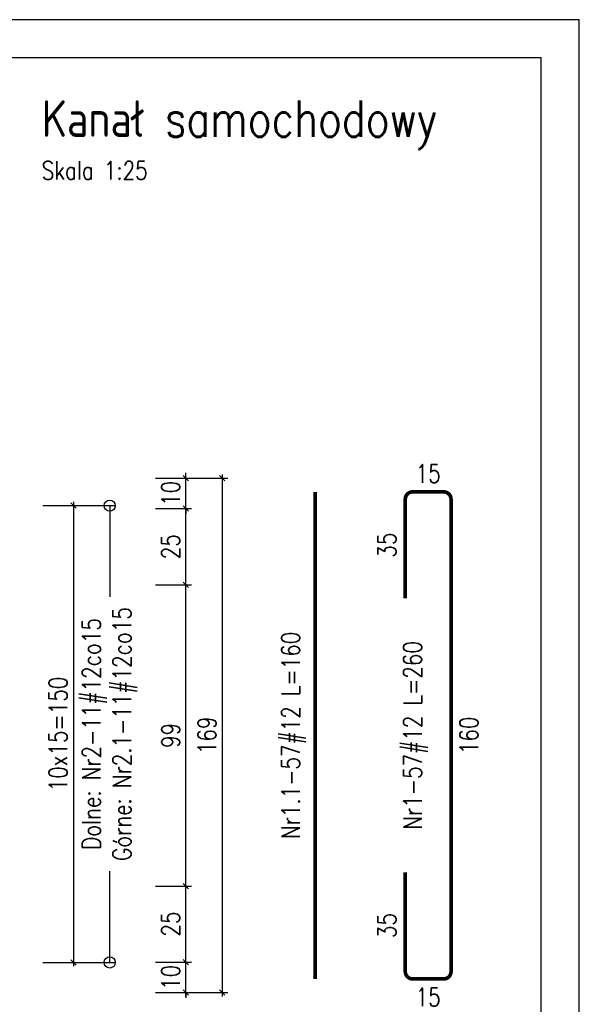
# Model space of a CAD drawing. Header units: millimetres. Extents: x 1283012 to 1317293, y -98285 to -69720.
# Tile 23 of 24: x 1300051 to 1301887, y -72953 to -69720. Entities that reach past the tile are written whole.
import ezdxf

# ---------------------------------------------------------------- set-up
doc = ezdxf.new("R2010")
doc.units = ezdxf.units.MM
doc.header["$LTSCALE"] = 250
for name, color, linetype in [('111 - opisy TXT3', 2, 'Continuous'), ('2 - linie odniesienia opisy', 8, 'Continuous'), ('8 - zbrojenie', 8, 'Continuous')]:
    doc.layers.add(name, color=color, linetype=linetype)
doc.styles.add('TXT2', font='simplex.shx', dxfattribs={"width": 0.8, "height": 60})
doc.dimstyles.new('R1 - centymetry', dxfattribs={"dimtxt": 60, "dimasz": 17.5, "dimexe": 18.75, "dimexo": 18.75, "dimgap": 20, "dimtad": 1, "dimdec": 1, "dimlfac": 0.1, "dimrnd": 0.5, "dimdsep": 46, "dimtxsty": 'TXT2', "dimblk1": 'OBLIQUE', "dimblk2": 'OBLIQUE', "dimsah": 1, "dimcen": -0.75, "dimdle": 12.5, "dimclrt": 4, "dimadec": 0, "dimazin": 0, "dimtfac": 0.75, "dimtdec": 1, "dimtix": 1, "dimtmove": 2, "dimatfit": 3, "dimldrblk": 'OBLIQUE', "dimfxl": 100, "dimfxlon": 1, "dimtvp": 0.75, "dimtolj": 1, "dimtzin": 0, "dimarcsym": 0})
doc.dimstyles.new('wym plyta', dxfattribs={"dimscale": 0.5, "dimtxt": 60, "dimasz": 1, "dimexe": 37.5, "dimexo": 37.5, "dimgap": 20, "dimtad": 1, "dimdec": 0, "dimlfac": 0.1, "dimzin": 0, "dimdsep": 46, "dimtxsty": 'TXT2', "dimblk": 'wym plyta', "dimcen": -1.5, "dimdle": 25, "dimclrt": 4, "dimadec": 0, "dimazin": 0, "dimtfac": 0.75, "dimtdec": 0, "dimtix": 1, "dimtmove": 2, "dimatfit": 3, "dimldrblk": 'wym plyta', "dimfxl": 200, "dimfxlon": 1, "dimtvp": 0.75, "dimtolj": 1, "dimtzin": 0, "dimarcsym": 0})
doc.dimstyles.new('wym zbr', dxfattribs={"dimtxt": 60, "dimasz": 35, "dimexe": 37.5, "dimexo": 37.5, "dimgap": 30, "dimtad": 0, "dimdec": 0, "dimlfac": 0.1, "dimzin": 0, "dimdsep": 46, "dimtxsty": 'TXT2', "dimblk1": 'OBLIQUE', "dimblk2": 'OBLIQUE', "dimsah": 1, "dimcen": -1.5, "dimdle": 25, "dimse1": 1, "dimse2": 1, "dimsd1": 1, "dimsd2": 1, "dimclrt": 4, "dimadec": 0, "dimazin": 0, "dimtfac": 0.75, "dimtdec": 0, "dimtix": 1, "dimtmove": 2, "dimatfit": 3, "dimldrblk": 'OBLIQUE', "dimfxl": 200, "dimfxlon": 1, "dimtvp": 0.75, "dimtolj": 1, "dimtzin": 0, "dimarcsym": 0})

# ---------------------------------------------------------------- blocks, each defined once
blk = doc.blocks.new('*D17')
at = {"layer": 'Defpoints', "color": 0, "transparency": 16777216}
for p in [(1301020.3, -71270.1), (1301020.3, -71270.1), (1301020.3, -72869.2)]:
    blk.add_point(p, dxfattribs=at)
at = {"layer": '2 - linie odniesienia opisy', "color": 4, "transparency": 16777216, "insert": (1300950.3, -72069.7), "char_height": 60, "attachment_point": 5, "rotation": 90, "style": 'TXT2'}
blk.add_mtext('\\A1;{\\A1;Nr1.1-57#12 L=}160', dxfattribs=at)
blk = doc.blocks.new('_OBLIQUE')
at = {"color": 0, "linetype": 'ByBlock'}
blk.add_line((-0.5, -0.5), (0.5, 0.5), dxfattribs=at)
blk = doc.blocks.new('*D18')
at = {"layer": 'Defpoints', "color": 0, "transparency": 16777216}
for p in [(1301316.5, -72519.2), (1301316.5, -72869.2), (1301340.5, -72869.2)]:
    blk.add_point(p, dxfattribs=at)
at = {"layer": '2 - linie odniesienia opisy', "color": 4, "transparency": 16777216, "insert": (1301256.5, -72694.2), "char_height": 60, "attachment_point": 5, "rotation": 90, "style": 'TXT2'}
blk.add_mtext('\\A1;35', dxfattribs=at)
blk = doc.blocks.new('*D19')
at = {"layer": 'Defpoints', "color": 0, "transparency": 16777216}
for p in [(1301316.5, -71270.1), (1301340.5, -71270.1), (1301316.5, -71620.1)]:
    blk.add_point(p, dxfattribs=at)
at = {"layer": '2 - linie odniesienia opisy', "color": 4, "transparency": 16777216, "insert": (1301256.5, -71445.1), "char_height": 60, "attachment_point": 5, "rotation": 90, "style": 'TXT2'}
blk.add_mtext('\\A1;35', dxfattribs=at)
blk = doc.blocks.new('*D20')
at = {"layer": 'Defpoints', "color": 0, "transparency": 16777216}
for p in [(1301316.5, -72845.2), (1301466.5, -72845.2), (1301466.5, -72989)]:
    blk.add_point(p, dxfattribs=at)
at = {"layer": '2 - linie odniesienia opisy', "color": 4, "transparency": 16777216, "insert": (1301391.5, -72929), "char_height": 60, "attachment_point": 5, "style": 'TXT2'}
blk.add_mtext('\\A1;15', dxfattribs=at)
blk = doc.blocks.new('*D21')
at = {"layer": 'Defpoints', "color": 0, "transparency": 16777216}
for p in [(1301466.5, -71270.1), (1301316.5, -71294.1), (1301466.5, -71294.1)]:
    blk.add_point(p, dxfattribs=at)
at = {"layer": '2 - linie odniesienia opisy', "color": 4, "transparency": 16777216, "insert": (1301391.5, -71210.1), "char_height": 60, "attachment_point": 5, "style": 'TXT2'}
blk.add_mtext('\\A1;15', dxfattribs=at)
blk = doc.blocks.new('*D22')
at = {"layer": 'Defpoints', "color": 0, "transparency": 16777216}
for p in [(1301442.5, -71270.1), (1301585.2, -71270.1), (1301442.5, -72869.2)]:
    blk.add_point(p, dxfattribs=at)
at = {"layer": '2 - linie odniesienia opisy', "color": 4, "transparency": 16777216, "insert": (1301525.2, -72069.7), "char_height": 60, "attachment_point": 5, "rotation": 90, "style": 'TXT2'}
blk.add_mtext('\\A1;160', dxfattribs=at)
blk = doc.blocks.new('*D23')
at = {"layer": 'Defpoints', "color": 0, "transparency": 16777216}
for p in [(1301391.5, -71270.1), (1301391.5, -72869.2), (1301420.2, -72869.2)]:
    blk.add_point(p, dxfattribs=at)
at = {"layer": '2 - linie odniesienia opisy', "color": 4, "transparency": 16777216, "insert": (1301350.2, -72069.7), "char_height": 60, "attachment_point": 5, "rotation": 90, "style": 'TXT2'}
blk.add_mtext('\\A1;{\\A1;Nr1-57#12 L=}260', dxfattribs=at)
blk = doc.blocks.new('wym plyta')
at = {"layer": '8 - zbrojenie'}
blk.add_circle((0, 0), 36.6, dxfattribs=at)
blk = doc.blocks.new('*D26')
at = {"layer": '8 - zbrojenie', "color": 0, "lineweight": -2, "transparency": 16777216}
for p, q in [((1300246.6, -71315.2), (1300365.4, -71315.2)), ((1300346.6, -71315.7), (1300346.6, -71615.2)), ((1300346.6, -72814.7), (1300346.6, -72515.2)), ((1300246.6, -72815.2), (1300365.4, -72815.2))]:
    blk.add_line(p, q, dxfattribs=at)
at = {"layer": 'Defpoints', "color": 0, "transparency": 16777216}
for p in [(1299768.1, -71315.2), (1299768.1, -72815.2), (1300346.6, -72815.2)]:
    blk.add_point(p, dxfattribs=at)
at = {"layer": '8 - zbrojenie', "color": 0, "lineweight": -2, "transparency": 16777216, "xscale": 0.5, "yscale": 0.5, "zscale": 0.5}
for p, rotation in [((1300346.6, -71315.2), 90.00000000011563), ((1300346.6, -72815.2), 270.0000000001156)]:
    blk.add_blockref('wym plyta', p, dxfattribs=dict(at, rotation=rotation))
at = {"layer": '8 - zbrojenie', "color": 4, "transparency": 16777216, "insert": (1300346.6, -72065.2), "char_height": 60, "attachment_point": 5, "rotation": 90, "style": 'TXT2'}
blk.add_mtext('\\A1;Dolne: Nr2-11#12co15\\PGórne: Nr2.1-11#12co15', dxfattribs=at)
blk = doc.blocks.new('*D27')
at = {"layer": '2 - linie odniesienia opisy', "color": 0, "lineweight": -2, "transparency": 16777216}
for p, q in [((1300127.3, -71315.2), (1300246.1, -71315.2)), ((1300227.3, -71302.7), (1300227.3, -72827.7)), ((1300127.3, -72815.2), (1300246.1, -72815.2))]:
    blk.add_line(p, q, dxfattribs=at)
at = {"layer": 'Defpoints', "color": 0, "transparency": 16777216}
for p in [(1299768.1, -71315.2), (1299768.1, -72815.2), (1300227.3, -72815.2)]:
    blk.add_point(p, dxfattribs=at)
at = {"layer": '2 - linie odniesienia opisy', "color": 0, "lineweight": -2, "transparency": 16777216, "xscale": 17.5, "yscale": 17.5, "zscale": 17.5}
for p, rotation in [((1300227.3, -71315.2), 90.00000000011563), ((1300227.3, -72815.2), 270.0000000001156)]:
    blk.add_blockref('_OBLIQUE', p, dxfattribs=dict(at, rotation=rotation))
at = {"layer": '2 - linie odniesienia opisy', "color": 4, "transparency": 16777216, "insert": (1300177.3, -72065.2), "char_height": 60, "attachment_point": 5, "rotation": 90, "style": 'TXT2'}
blk.add_mtext('\\A1;10x15={\\A1;150}', dxfattribs=at)
blk = doc.blocks.new('*D152')
at = {"layer": '2 - linie odniesienia opisy', "color": 0, "lineweight": -2, "transparency": 16777216}
for p, q in [((1300596.5, -72814.2), (1300596.5, -72796.7)), ((1300596.5, -72926.7), (1300596.5, -72801.7)), ((1300496.5, -72814.2), (1300615.3, -72814.2)), ((1300496.5, -72914.2), (1300615.3, -72914.2)), ((1300596.5, -72914.2), (1300596.5, -72931.7))]:
    blk.add_line(p, q, dxfattribs=at)
at = {"layer": 'Defpoints', "color": 0, "transparency": 16777216}
for p in [(1299581.8, -72814.2), (1300596.5, -72814.2), (1299831.8, -72914.2)]:
    blk.add_point(p, dxfattribs=at)
at = {"layer": '2 - linie odniesienia opisy', "color": 0, "lineweight": -2, "transparency": 16777216, "xscale": 17.5, "yscale": 17.5, "zscale": 17.5}
for p, rotation in [((1300596.5, -72814.2), 270), ((1300596.5, -72914.2), 90)]:
    blk.add_blockref('_OBLIQUE', p, dxfattribs=dict(at, rotation=rotation))
at = {"layer": '2 - linie odniesienia opisy', "color": 4, "transparency": 16777216, "insert": (1300546.5, -72864.2), "char_height": 60, "attachment_point": 5, "rotation": 90, "style": 'TXT2'}
blk.add_mtext('\\A1;10', dxfattribs=at)
blk = doc.blocks.new('*D153')
at = {"layer": '2 - linie odniesienia opisy', "color": 0, "lineweight": -2, "transparency": 16777216}
for p, q in [((1300496.5, -72564.2), (1300615.3, -72564.2)), ((1300596.5, -72826.7), (1300596.5, -72551.7)), ((1300496.5, -72814.2), (1300615.3, -72814.2))]:
    blk.add_line(p, q, dxfattribs=at)
at = {"layer": 'Defpoints', "color": 0, "transparency": 16777216}
for p in [(1299581.8, -72564.2), (1300596.5, -72564.2), (1299581.8, -72814.2)]:
    blk.add_point(p, dxfattribs=at)
at = {"layer": '2 - linie odniesienia opisy', "color": 0, "lineweight": -2, "transparency": 16777216, "xscale": 17.5, "yscale": 17.5, "zscale": 17.5}
for p, rotation in [((1300596.5, -72564.2), 90), ((1300596.5, -72814.2), 270)]:
    blk.add_blockref('_OBLIQUE', p, dxfattribs=dict(at, rotation=rotation))
at = {"layer": '2 - linie odniesienia opisy', "color": 4, "transparency": 16777216, "insert": (1300546.5, -72689.2), "char_height": 60, "attachment_point": 5, "rotation": 90, "style": 'TXT2'}
blk.add_mtext('\\A1;25', dxfattribs=at)
blk = doc.blocks.new('*D154')
at = {"layer": '2 - linie odniesienia opisy', "color": 0, "lineweight": -2, "transparency": 16777216}
for p, q in [((1300496.5, -71575.1), (1300615.3, -71575.1)), ((1300596.5, -72576.7), (1300596.5, -71562.6)), ((1300496.5, -72564.2), (1300615.3, -72564.2))]:
    blk.add_line(p, q, dxfattribs=at)
at = {"layer": 'Defpoints', "color": 0, "transparency": 16777216}
for p in [(1299581.8, -71575.1), (1300596.5, -71575.1), (1299581.8, -72564.2)]:
    blk.add_point(p, dxfattribs=at)
at = {"layer": '2 - linie odniesienia opisy', "color": 0, "lineweight": -2, "transparency": 16777216, "xscale": 17.5, "yscale": 17.5, "zscale": 17.5}
for p, rotation in [((1300596.5, -71575.1), 90), ((1300596.5, -72564.2), 270)]:
    blk.add_blockref('_OBLIQUE', p, dxfattribs=dict(at, rotation=rotation))
at = {"layer": '2 - linie odniesienia opisy', "color": 4, "transparency": 16777216, "insert": (1300546.5, -72069.7), "char_height": 60, "attachment_point": 5, "rotation": 90, "style": 'TXT2'}
blk.add_mtext('\\A1;99', dxfattribs=at)
blk = doc.blocks.new('*D155')
at = {"layer": '2 - linie odniesienia opisy', "color": 0, "lineweight": -2, "transparency": 16777216}
for p, q in [((1300596.5, -71587.6), (1300596.5, -71312.6)), ((1300496.5, -71325.1), (1300615.3, -71325.1)), ((1300496.5, -71575.1), (1300615.3, -71575.1))]:
    blk.add_line(p, q, dxfattribs=at)
at = {"layer": 'Defpoints', "color": 0, "transparency": 16777216}
for p in [(1299581.8, -71325.1), (1300596.5, -71325.1), (1299581.8, -71575.1)]:
    blk.add_point(p, dxfattribs=at)
at = {"layer": '2 - linie odniesienia opisy', "color": 0, "lineweight": -2, "transparency": 16777216, "xscale": 17.5, "yscale": 17.5, "zscale": 17.5}
for p, rotation in [((1300596.5, -71325.1), 90), ((1300596.5, -71575.1), 270)]:
    blk.add_blockref('_OBLIQUE', p, dxfattribs=dict(at, rotation=rotation))
at = {"layer": '2 - linie odniesienia opisy', "color": 4, "transparency": 16777216, "insert": (1300546.5, -71450.1), "char_height": 60, "attachment_point": 5, "rotation": 90, "style": 'TXT2'}
blk.add_mtext('\\A1;25', dxfattribs=at)
blk = doc.blocks.new('*D156')
at = {"layer": '2 - linie odniesienia opisy', "color": 0, "lineweight": -2, "transparency": 16777216}
for p, q in [((1300596.5, -71225.1), (1300596.5, -71207.6)), ((1300596.5, -71337.6), (1300596.5, -71212.6)), ((1300496.5, -71225.1), (1300615.3, -71225.1)), ((1300496.5, -71325.1), (1300615.3, -71325.1)), ((1300596.5, -71325.1), (1300596.5, -71342.6))]:
    blk.add_line(p, q, dxfattribs=at)
at = {"layer": 'Defpoints', "color": 0, "transparency": 16777216}
for p in [(1299831.8, -71225.1), (1300596.5, -71225.1), (1299581.8, -71325.1)]:
    blk.add_point(p, dxfattribs=at)
at = {"layer": '2 - linie odniesienia opisy', "color": 0, "lineweight": -2, "transparency": 16777216, "xscale": 17.5, "yscale": 17.5, "zscale": 17.5}
for p, rotation in [((1300596.5, -71225.1), 270), ((1300596.5, -71325.1), 90)]:
    blk.add_blockref('_OBLIQUE', p, dxfattribs=dict(at, rotation=rotation))
at = {"layer": '2 - linie odniesienia opisy', "color": 4, "transparency": 16777216, "insert": (1300546.5, -71275.1), "char_height": 60, "attachment_point": 5, "rotation": 90, "style": 'TXT2'}
blk.add_mtext('\\A1;10', dxfattribs=at)
blk = doc.blocks.new('*D157')
at = {"layer": '2 - linie odniesienia opisy', "color": 0, "lineweight": -2, "transparency": 16777216}
for p, q in [((1300715.6, -71212.6), (1300715.6, -72926.7)), ((1300615.6, -71225.1), (1300734.3, -71225.1)), ((1300615.6, -72914.2), (1300734.3, -72914.2))]:
    blk.add_line(p, q, dxfattribs=at)
at = {"layer": 'Defpoints', "color": 0, "transparency": 16777216}
for p in [(1299831.8, -71225.1), (1299831.8, -72914.2), (1300715.6, -72914.2)]:
    blk.add_point(p, dxfattribs=at)
at = {"layer": '2 - linie odniesienia opisy', "color": 0, "lineweight": -2, "transparency": 16777216, "xscale": 17.5, "yscale": 17.5, "zscale": 17.5}
for p, rotation in [((1300715.6, -71225.1), 90), ((1300715.6, -72914.2), 270)]:
    blk.add_blockref('_OBLIQUE', p, dxfattribs=dict(at, rotation=rotation))
at = {"layer": '2 - linie odniesienia opisy', "color": 4, "transparency": 16777216, "insert": (1300665.6, -72069.7), "char_height": 60, "attachment_point": 5, "rotation": 90, "style": 'TXT2'}
blk.add_mtext('\\A1;169', dxfattribs=at)

msp = doc.modelspace()

# ---------------------------------------------------------------- linework, layer by layer
at = {"layer": '111 - opisy TXT3'}
msp.add_lwpolyline([(1285662.38, -80094.75), (1301762.38, -80094.75), (1301762.38, -69844.75), (1285662.38, -69844.75)], close=True, dxfattribs=at)
at = {"layer": '2 - linie odniesienia opisy'}
msp.add_lwpolyline([(1285037.38, -80219.75), (1301887.38, -80219.75), (1301887.38, -69719.75), (1285037.38, -69719.75)], close=True, dxfattribs=at)
at = {"layer": '8 - zbrojenie', "const_width": 12}
msp.add_lwpolyline([(1301020.26, -72869.23), (1301020.26, -71270.12)], dxfattribs=at)
at = {"layer": '8 - zbrojenie'}
msp.add_lwpolyline([(1301316.47, -71620.12, 12, 12, 0), (1301316.47, -71294.12, 12, 12, -0.4142136), (1301340.47, -71270.12, 12, 12, 0), (1301442.47, -71270.12, 12, 12, -0.4142136), (1301466.47, -71294.12, 12, 12, 0), (1301466.47, -72845.23, 12, 12, -0.4142136), (1301442.47, -72869.23, 12, 12, 0), (1301340.47, -72869.23, 12, 12, -0.4142136), (1301316.47, -72845.23, 12, 12, 0), (1301316.47, -72519.23, 12, 12, 0)], format="xyseb", dxfattribs=at)

# ---------------------------------------------------------------- texts
at = {"layer": '111 - opisy TXT3', "insert": (1300123.49, -69984.55), "char_height": 120, "attachment_point": 1, "style": 'TXT2'}
msp.add_mtext_dynamic_manual_height_columns('Kanał samochodowy \\P{\\A1;\\H0.5x;\\C4;Skala 1:25}', width=1638.8927, gutter_width=700, heights=[0], dxfattribs=at)

# ---------------------------------------------------------------- dimensions: what is measured, and where the dimension line sits
at = {"layer": '2 - linie odniesienia opisy'}
for base, p1, p2, picture, middle in [((1301466.47, -71270.12), (1301316.47, -71294.12), (1301466.47, -71294.12), '*D21', (1301391.47, -71210.12)), ((1301466.47, -72988.97), (1301316.47, -72845.23), (1301466.47, -72845.23), '*D20', (1301391.47, -72928.97))]:
    dim = msp.add_linear_dim(base=base, p1=p1, p2=p2, dimstyle='wym zbr', dxfattribs=at)
    dim.commit()
    dim.dimension.update_dxf_attribs({"geometry": picture, "text_midpoint": middle})
for base, p1, p2, angle, dimstyle, picture, middle in [((1300596.51, -71225.12), (1299581.78, -71325.12), (1299831.78, -71225.12), 90, 'R1 - centymetry', '*D156', (1300546.51, -71275.12)), ((1300715.58, -72914.23), (1299831.78, -71225.12), (1299831.78, -72914.23), 90, 'R1 - centymetry', '*D157', (1300665.58, -72069.67)), ((1301316.47, -71270.12), (1301316.47, -71620.12), (1301340.47, -71270.12), 270, 'wym zbr', '*D19', (1301256.47, -71445.12)), ((1301585.2, -71270.12), (1301442.47, -72869.23), (1301442.47, -71270.12), 90, 'wym zbr', '*D22', (1301525.2, -72069.67)), ((1300596.51, -71325.12), (1299581.78, -71575.12), (1299581.78, -71325.12), 90, 'R1 - centymetry', '*D155', (1300546.51, -71450.12)), ((1300596.51, -71575.12), (1299581.78, -72564.23), (1299581.78, -71575.12), 90, 'R1 - centymetry', '*D154', (1300546.51, -72069.67)), ((1301316.47, -72869.23), (1301316.47, -72519.23), (1301340.47, -72869.23), 90, 'wym zbr', '*D18', (1301256.47, -72694.23)), ((1300596.51, -72564.23), (1299581.78, -72814.23), (1299581.78, -72564.23), 90, 'R1 - centymetry', '*D153', (1300546.51, -72689.23)), ((1300596.51, -72814.23), (1299831.78, -72914.23), (1299581.78, -72814.23), 90, 'R1 - centymetry', '*D152', (1300546.51, -72864.23))]:
    dim = msp.add_linear_dim(base=base, p1=p1, p2=p2, angle=angle, dimstyle=dimstyle, dxfattribs=at)
    dim.commit()
    dim.dimension.update_dxf_attribs({"geometry": picture, "text_midpoint": middle})
for base, p1, p2, angle, text, dimstyle, picture, middle in [((1301020.26, -71270.12), (1301020.26, -72869.23), (1301020.26, -71270.12), 90, '{\\A1;Nr1.1-57#12 L=}<>', 'wym zbr', '*D17', (1300950.26, -72069.67)), ((1301420.17, -72869.23), (1301391.47, -71270.12), (1301391.47, -72869.23), 90, '{\\A1;Nr1-57#12 L=}260', 'wym zbr', '*D23', (1301350.17, -72069.67)), ((1300227.32, -72815.23), (1299768.12, -71315.23), (1299768.12, -72815.23), 270, '10x15={\\A1;<>}', 'R1 - centymetry', '*D27', (1300177.32, -72065.23))]:
    dim = msp.add_linear_dim(base=base, p1=p1, p2=p2, angle=angle, text=text, dimstyle=dimstyle, override={"dimtxsty": 'TXT2', "dimtolj": 1}, dxfattribs=at)
    dim.commit()
    dim.dimension.update_dxf_attribs({"geometry": picture, "text_midpoint": middle})
at = {"layer": '8 - zbrojenie'}
dim = msp.add_linear_dim(base=(1300346.6, -72815.23), p1=(1299768.12, -71315.23), p2=(1299768.12, -72815.23), angle=90, text='Dolne: Nr2-11#12co15\\PGórne: Nr2.1-11#12co15', dimstyle='wym plyta', override={"dimtad": 1, "dimjust": 0, "dimtxsty": 'TXT2', "dimtmove": 2, "dimtolj": 1}, dxfattribs=at)
dim.commit()
dim.dimension.update_dxf_attribs({"geometry": '*D26', "text_midpoint": (1300346.6, -72065.23), "dimtype": 160})

doc.saveas('drawing.dxf')
